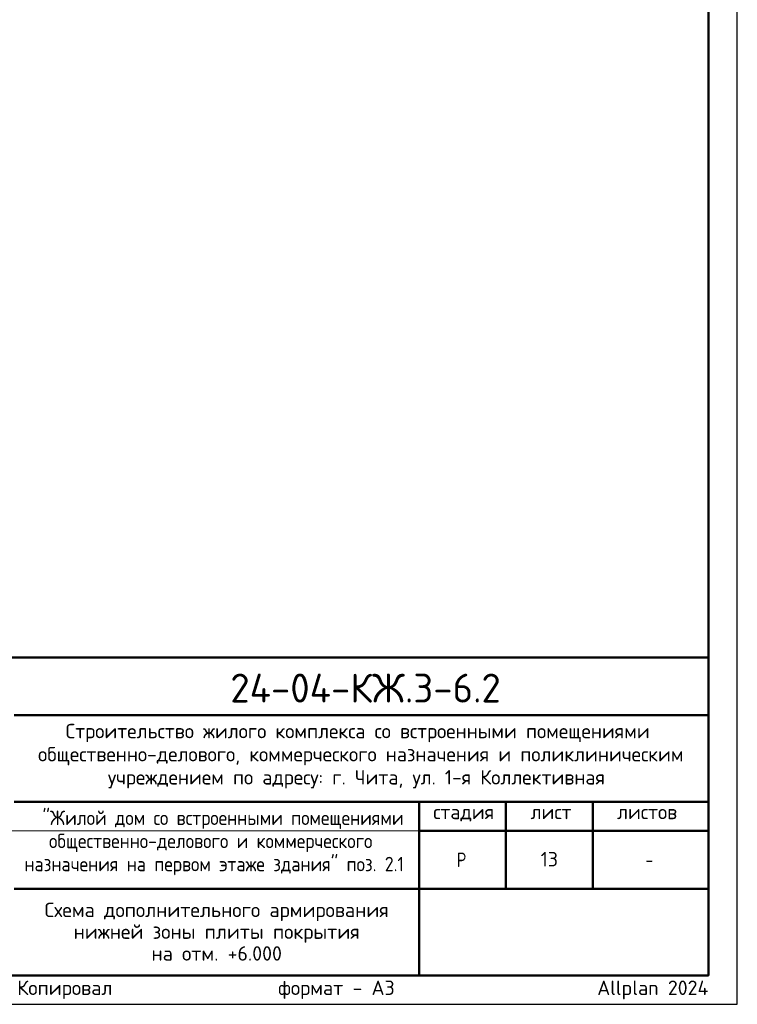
# Model space of a CAD drawing. Header units: millimetres. Extents: x 0 to 42000, y 0 to 29700.
# Tile 6 of 7: x 29594 to 42000, y 0 to 17029. Entities that reach past the tile are written whole.
import ezdxf

# ---------------------------------------------------------------- set-up
doc = ezdxf.new("R2010")
doc.units = ezdxf.units.MM
doc.layers.add('Standard', color=7, linetype='Continuous', lineweight=25)
doc.layers.add('Надписи', color=7, linetype='Continuous', lineweight=25)
doc.styles.add('ISOCPEUR', font='txt')

msp = doc.modelspace()

# ---------------------------------------------------------------- linework, layer by layer
at = {"layer": 'Standard', "color": 7, "linetype": 'Continuous', "lineweight": 50, "transparency": 33554687}
for p, q in [((23000, 6000), (41500, 6000)), ((29500, 5000), (41500, 5000)), ((29500, 3500), (41500, 3500)), ((36500, 2000), (36500, 3500)), ((38000, 2000), (38000, 3500)), ((39500, 2000), (39500, 3500)), ((36500, 3000), (41500, 3000)), ((29500, 2000), (41500, 2000)), ((36500, 500), (36500, 2000)), ((36500, 500), (36500, 2000))]:
    msp.add_line(p, q, dxfattribs=at)
at = {"layer": 'Standard', "color": 7, "linetype": 'Continuous', "lineweight": 25, "transparency": 33554687}
for p, q in [((41500, 500), (41500, 6000)), ((23000, 500), (41500, 500)), ((23000, 500), (41500, 500)), ((23000, 500), (41500, 500))]:
    msp.add_line(p, q, dxfattribs=at)
msp.add_lwpolyline([(0, 0), (42000, 0), (42000, 29700), (0, 29700), (0, 0)], close=True, dxfattribs=at)
at = {"layer": 'Standard', "color": 7, "linetype": 'Continuous', "lineweight": 50, "transparency": 33554687}
msp.add_lwpolyline([(2000, 29200), (41500, 29200), (41500, 500), (2000, 500), (2000, 29200)], close=True, dxfattribs=at)
at = {"layer": 'Standard', "color": 7, "linetype": 'Continuous', "lineweight": 13, "transparency": 33554687}
msp.add_lwpolyline([(41500, 29200), (2000, 29200), (2000, 3000), (41500, 3000), (41500, 29200)], dxfattribs=at)
at = {"layer": 'Standard', "color": 7, "linetype": 'Continuous', "lineweight": 25, "transparency": 33554687}
msp.add_lwpolyline([(41500, 6000), (23000, 6000), (23000, 500), (41500, 500), (41500, 6000)], dxfattribs=at)

# ---------------------------------------------------------------- texts
at = {"layer": 'Standard', "color": 7, "linetype": 'Continuous', "lineweight": 50, "transparency": 33554687, "insert": (33235, 5218), "char_height": 500, "width": 5041.59, "attachment_point": 7, "style": 'ISOCPEUR'}
msp.add_mtext('\\W0.98;24-04-КЖ.3-6.2', dxfattribs=at)
at = {"layer": 'Standard', "color": 7, "linetype": 'Continuous', "lineweight": 25, "transparency": 33554687, "char_height": 250, "attachment_point": 7, "style": 'ISOCPEUR'}
for s, insert, width in [('\\W0.99;Строительство жилого комплекса со встроенными помещениями', (30388, 4533), 10343.94), ('\\W0.99;общественно-делового, коммерческого назначения и поликлиническим', (29912, 4133), 11292.27), ('\\W0.99;учреждением по адресу: г. Чита, ул. 1-я Коллективная', (31119, 3733), 8881.18), ('\\W0.90;"Жилой дом со встроенными помещениями', (29989, 3033), 6132.5), ('\\W0.90;общественно-делового и коммерческого', (30102, 2633), 5904.56), ('\\W0.99;стадия    лист     листов', (36743, 3162), 4372.59), ('\\W0.90;назначения на первом этаже здания" поз. 2.1', (29676, 2233), 6756.08), ('\\W0.80;Р', (37150, 2375), 299.85), ('\\W0.78;-', (40412, 2375), 271.99)]:
    msp.add_mtext(s, dxfattribs=dict(at, insert=insert, width=width))
at = {"layer": 'Standard', "color": 7, "linetype": 'Continuous', "lineweight": 25, "transparency": 33554687, "insert": (33000, 1758), "char_height": 250, "width": 5991.88, "attachment_point": 2, "line_spacing_factor": 0.903614}
msp.add_mtext('\\A1;{\\fISOCPEUR|i0|b0;\\H250.000000;\\W1.000000;\\C7;Схема дополнительного армирования}\\P{\\fISOCPEUR|i0|b0;\\H250.000000;\\W1.000000;\\C7;нижней зоны плиты покрытия}\\P{\\fISOCPEUR|i0|b0;\\H250.000000;\\W1.000000;\\C7;на отм. +6.000}\\P', dxfattribs=at)
at = {"layer": 'Standard', "color": 8, "linetype": 'Continuous', "lineweight": 13, "transparency": 33554687, "insert": (41500, 248), "char_height": 250, "width": 11749.46, "attachment_point": 6, "style": 'ISOCPEUR'}
msp.add_mtext('\\A1;{\\fISOCPEUR|i0|b0;\\H250.000000;\\W1.000000;\\C8;Копировал                  формат - А3                      Allplan 2024}\\P', dxfattribs=at)
at = {"layer": 'Надписи', "color": 7, "linetype": 'Continuous', "lineweight": 13, "transparency": 33554687, "insert": (38750, 2510), "char_height": 250, "width": 393.75, "attachment_point": 5, "style": 'ISOCPEUR'}
msp.add_mtext('\\A1;{\\fISOCPEUR|i0|b0;\\H250.000000;\\W1.000000;\\C7;13}\\P', dxfattribs=at)

doc.saveas('drawing.dxf')
